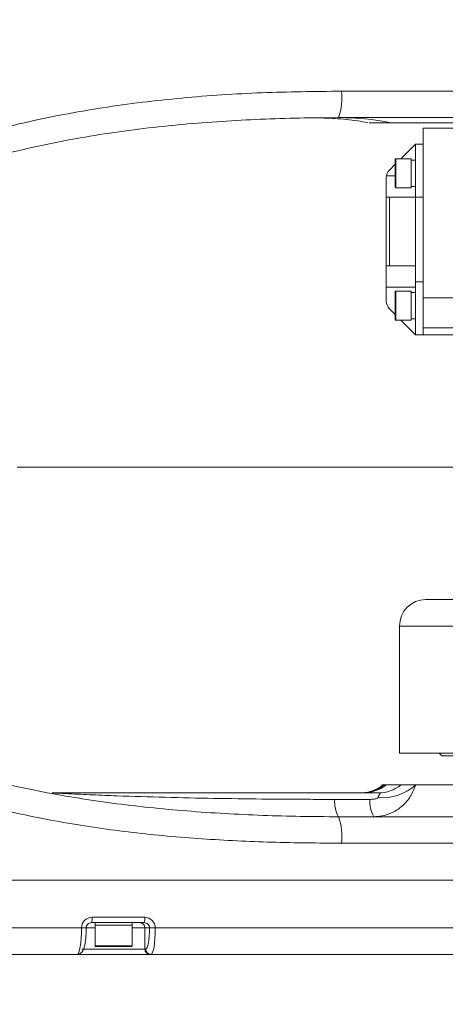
# Model space of a CAD drawing. Header units: millimetres. Extents: x 51337 to 61814, y -21781 to -12277.
# Tile 52 of 256: x 56181 to 56261, y -18406 to -18220. Entities that reach past the tile are written whole.
import ezdxf

# ---------------------------------------------------------------- set-up
doc = ezdxf.new("R2010")
doc.units = ezdxf.units.MM
doc.header["$LTSCALE"] = 0.3175
doc.linetypes.add('ACAD_ISO10W100', pattern=[18, 12, -3, 0, -3])
for name, color, linetype, lineweight in [('1轮廓实线层', 7, 'Continuous', 18), ('7标注层', 4, 'Continuous', 13), ('中心线', 4, 'ACAD_ISO10W100', 20), ('粗实线', 7, 'Continuous', 18)]:
    doc.layers.add(name, color=color, linetype=linetype, lineweight=lineweight)
doc.styles.add('标准汉字', font='gbenor.shx', dxfattribs={"bigfont": 'gbcbig.shx'})
doc.dimstyles.new('M1：15', dxfattribs={"dimscale": 15, "dimtxt": 3.5, "dimasz": 2.5, "dimexe": 2, "dimexo": 0, "dimgap": 0.5, "dimtad": 1, "dimdec": 4, "dimdsep": 46, "dimtxsty": '标准汉字', "dimcen": 5, "dimdle": 5, "dimclrd": 1, "dimclre": 1, "dimclrt": 256, "dimadec": 4, "dimazin": 2, "dimtfac": 1, "dimtdec": 4, "dimtmove": 0, "dimatfit": 3, "dimfxl": 1, "dimtolj": 1, "dimarcsym": 0})
doc.dimstyles.new('M1：18.5', dxfattribs={"dimscale": 18.5, "dimtxt": 3.5, "dimasz": 2.5, "dimexe": 2, "dimexo": 0, "dimgap": 1.5, "dimtad": 1, "dimdec": 4, "dimdsep": 46, "dimtxsty": '标准汉字', "dimcen": 5, "dimdle": 5, "dimclrd": 1, "dimclre": 1, "dimclrt": 256, "dimadec": 4, "dimazin": 2, "dimtfac": 1, "dimtdec": 4, "dimtmove": 2, "dimatfit": 3, "dimfxl": 1, "dimfrac": 2, "dimtolj": 1, "dimarcsym": 0})

# ---------------------------------------------------------------- blocks, each defined once
blk = doc.blocks.new('*D33')
at = {"layer": '7标注层', "color": 1, "lineweight": -2, "ltscale": 30, "transparency": 16777216}
blk.add_line((54654.41, -18230.56), (54753.28, -18247.99), dxfattribs=at)
blk.add_arc((55072.94, -18304.36), 354.6, 6.0621, 163.9379, dxfattribs=at)
at = {"layer": '7标注层', "color": 1, "lineweight": 20, "ltscale": 30, "transparency": 16777216}
for points in [[(54738.28, -18207.66), (54726.1, -18204.84), (54723.74, -18242.78)], [(55431.8, -18266.58), (55419.32, -18267.24), (55427.54, -18304.36)]]:
    blk.add_solid(points, dxfattribs=at)
at = {"layer": 'Defpoints', "color": 0, "lineweight": 20, "ltscale": 30, "transparency": 16777216}
for p in [(53093.16, -17955.27), (54932.5, -17978.76), (54654.41, -18230.56), (54794.67, -18304.36), (56512.47, -18304.36)]:
    blk.add_point(p, dxfattribs=at)
at = {"layer": '7标注层', "ltscale": 30, "transparency": 16777216, "insert": (55140.13, -17921.86), "char_height": 52.5, "attachment_point": 5, "rotation": 350.0374, "style": '标准汉字'}
blk.add_mtext('\\A1;165%%D', dxfattribs=at)
blk = doc.blocks.new('*D34')
at = {"layer": '7标注层', "color": 1, "lineweight": -2, "ltscale": 30, "transparency": 16777216}
blk.add_line((54654.41, -18378.15), (54761.15, -18359.33), dxfattribs=at)
blk.add_arc((55072.94, -18304.36), 346.6, 196.2021, 353.7979, dxfattribs=at)
at = {"layer": '7标注层', "color": 1, "lineweight": 20, "ltscale": 30, "transparency": 16777216}
for points in [[(55411.28, -18341.46), (55423.76, -18342.14), (55419.55, -18304.36)], [(54734.02, -18402.48), (54746.2, -18399.65), (54731.61, -18364.54)]]:
    blk.add_solid(points, dxfattribs=at)
at = {"layer": 'Defpoints', "color": 0, "lineweight": 20, "ltscale": 30, "transparency": 16777216}
for p in [(54794.67, -18304.36), (56512.47, -18304.36), (54654.41, -18378.15), (54935.66, -18622.61), (53093.16, -18653.45)]:
    blk.add_point(p, dxfattribs=at)
at = {"layer": '7标注层', "ltscale": 30, "transparency": 16777216, "insert": (55100.21, -18616.02), "char_height": 52.5, "attachment_point": 5, "rotation": 5, "style": '标准汉字'}
blk.add_mtext('\\A1;165%%D', dxfattribs=at)
blk = doc.blocks.new('*D35')
at = {"layer": '7标注层', "color": 1, "lineweight": -2, "ltscale": 30, "transparency": 16777216}
for p, q in [((56900.7, -17993.69), (57009.25, -17975.23)), ((56623.97, -18040.72), (55072.94, -18304.36))]:
    blk.add_line(p, q, dxfattribs=at)
at = {"layer": '7标注层', "color": 1, "lineweight": 18, "transparency": 16777216}
blk.add_solid([(57010.54, -17982.83), (57007.96, -17967.64), (57054.85, -17967.48)], dxfattribs=at)
at = {"layer": 'Defpoints', "color": 0, "lineweight": 18, "transparency": 16777216}
for p in [(57054.85, -17967.48), (55072.94, -18304.36)]:
    blk.add_point(p, dxfattribs=at)
at = {"layer": '7标注层', "transparency": 16777216, "insert": (56762.33, -18017.2), "char_height": 64.75, "attachment_point": 5, "rotation": 9.6466, "style": '标准汉字'}
blk.add_mtext('\\A1;R2010.3', dxfattribs=at)

msp = doc.modelspace()

# ---------------------------------------------------------------- linework, layer by layer
at = {"layer": '1轮廓实线层', "ltscale": 30}
msp.add_lwpolyline([(56246.68821, -18239.3094), (56246.94975, -18239.33236), (56247.21118, -18239.35532)], dxfattribs=at)
for centre, radius, start, end in [((56230.04475, -18234.58942), 11.53195, 340.9397678, 6.1433119), ((56240.93946, -18290.22922), 51.8739, 79.0039606, 89.9944733), ((56251.74446, -18246.20532), 0.1, 90, 180), ((56251.94446, -18249.68375), 2, 135, 170.5484482), ((56251.74446, -18251.50532), 0.1, 180, 270), ((56251.74446, -18271.20532), 0.1, 90, 180), ((56251.94446, -18273.0269), 2, 180, 225), ((56251.74446, -18276.50532), 0.1, 180, 270), ((56257.44446, -18334.35532), 5, 90, 180), ((56244.95306, -18357.96769), 7.88764, 270.0220641, 305.9207212), ((56245.37111, -18358.05966), 7.79567, 270.0408189, 306.1392862), ((56249.10117, -18357.09624), 9.68624, 265.7091419, 311.4595476), ((56248.38543, -18358.70354), 7.15183, 270.1945229, 307.7903495), ((56245.86347, -18367.53924), 5.66806, 175.3789896, 209.7907471), ((56252.49739, -18367.53937), 5.66752, 175.3772911, 209.7924456), ((56230.04481, -18374.12122), 11.53189, 353.856619, 19.0603012), ((56192.08247, -18389.60238), 2.30331, 340.9199521, 6.15758), ((56202.03486, -18389.60193), 2.30721, 340.9416196, 6.1359125), ((56203.35769, -18391.34746), 0.99218, 359.5455754, 89.5405204), ((56195.04446, -18394.75532), 0.1, 180, 270), ((56201.84446, -18394.75532), 0.1, 270, 0), ((56205.34208, -18395.36308), 0.99227, 179.5525065, 269.5352966), ((56205.50594, -18395.36302), 0.99234, 179.5563992, 269.5383425)]:
    msp.add_arc(centre, radius, start, end, dxfattribs=at)
at = {"layer": '中心线', "ltscale": 30}
msp.add_line((56466.08528, -18304.35532), (54721.45637, -18304.35532), dxfattribs=at)
at = {"layer": '粗实线', "ltscale": 30}
for p, q in [((56241.51047, -18233.35533), (56311.51029, -18233.35533)), ((56267.18863, -18238.35532), (56240.94447, -18238.35532)), ((56250.83395, -18239.30771), (56273.02273, -18239.30771)), ((56251.32831, -18239.35532), (56250.83395, -18239.30771)), ((56273.31444, -18239.35532), (56251.32831, -18239.35532)), ((56256.9445, -18240.35532), (56256.9445, -18272.35532)), ((56280.44959, -18240.35532), (56256.9445, -18240.35532)), ((56255.44449, -18243.35532), (56252.69445, -18246.10533)), ((56255.44449, -18253.35532), (56255.44449, -18243.35532)), ((56255.44449, -18243.35532), (56256.9445, -18243.35532)), ((56251.64445, -18251.50532), (56251.64445, -18246.20532)), ((56254.64447, -18246.10533), (56251.74447, -18246.10533)), ((56251.74447, -18246.10533), (56251.74447, -18251.60532)), ((56254.64447, -18247.58038), (56254.64447, -18246.10533)), ((56255.44449, -18246.35532), (56254.64447, -18246.35532)), ((56251.64445, -18247.15532), (56250.5302, -18248.26953)), ((56254.64447, -18251.60532), (56254.64447, -18247.58038)), ((56249.97159, -18249.35532), (56249.94441, -18249.68375)), ((56249.94441, -18253.34181), (56249.94441, -18249.68375)), ((56249.97159, -18249.35532), (56251.64445, -18249.35532)), ((56251.74447, -18251.60532), (56254.64447, -18251.60532)), ((56249.94441, -18266.36883), (56249.94441, -18253.34181)), ((56249.97159, -18253.35532), (56250.5302, -18253.35532)), ((56250.5302, -18253.35532), (56250.5302, -18266.35533)), ((56250.5302, -18253.35532), (56255.44449, -18253.35532)), ((56256.9445, -18253.35532), (56255.44449, -18253.35532)), ((56255.44449, -18253.35532), (56255.44449, -18266.35533)), ((56256.9445, -18253.35532), (56256.9445, -18269.35532)), ((56249.97159, -18266.35533), (56249.94441, -18266.36883)), ((56249.94441, -18270.35532), (56249.94441, -18266.36883)), ((56250.5302, -18266.35533), (56249.97159, -18266.35533)), ((56255.44449, -18266.35533), (56250.5302, -18266.35533)), ((56255.44449, -18269.35532), (56255.44449, -18266.35533)), ((56249.94441, -18270.35532), (56255.44449, -18270.35532)), ((56249.94441, -18273.0269), (56249.94441, -18270.35532)), ((56255.44449, -18269.35532), (56256.9445, -18269.35532)), ((56255.44449, -18279.35532), (56255.44449, -18269.35532)), ((56251.64445, -18276.50533), (56251.64445, -18271.20533)), ((56254.64447, -18271.10532), (56251.74447, -18271.10532)), ((56251.74447, -18271.10532), (56251.74447, -18276.60533)), ((56254.64447, -18272.58037), (56254.64447, -18271.10532)), ((56255.44449, -18271.35532), (56254.64447, -18271.35532)), ((56254.64447, -18276.60533), (56254.64447, -18272.58037)), ((56256.9445, -18272.35532), (56337.30789, -18272.35532)), ((56256.9445, -18278.0696), (56256.9445, -18272.35532)), ((56250.5302, -18274.44111), (56251.64445, -18275.55532)), ((56251.74447, -18276.60533), (56254.64447, -18276.60533)), ((56252.69445, -18276.60533), (56255.44449, -18279.35532)), ((56256.9445, -18278.0696), (56339.14777, -18278.0696)), ((56256.9445, -18279.35532), (56256.9445, -18278.0696)), ((56256.9445, -18279.35532), (56255.44449, -18279.35532)), ((56339.14777, -18279.35532), (56256.9445, -18279.35532)), ((56257.44446, -18329.35532), (56322.14924, -18329.35532)), ((56252.44447, -18334.35533), (56252.44447, -18358.35532)), ((56323.96026, -18334.35533), (56252.44447, -18334.35533)), ((56252.44447, -18358.35532), (56295.31141, -18358.35532)), ((56259.9444, -18358.35532), (56260.44448, -18358.85533)), ((56260.44448, -18358.85533), (56316.46188, -18358.85533)), ((56249.10971, -18364.35533), (56249.58046, -18364.35533)), ((56249.96861, -18364.35533), (56252.76788, -18364.35533)), ((56252.76788, -18364.35533), (56255.51434, -18364.35533)), ((56255.51434, -18364.35533), (56277.9822, -18364.35533)), ((56186.85897, -18365.85533), (56248.40971, -18365.85533)), ((56240.21383, -18367.0826), (56246.84831, -18367.0826)), ((56240.94447, -18370.35533), (56273.55631, -18370.35533)), ((56296.15303, -18375.35532), (56241.51047, -18375.35532)), ((56296.15303, -18382.35532), (56108.87643, -18382.35532)), ((56132.37842, -18382.35532), (56296.15303, -18382.35532)), ((56194.3725, -18389.35532), (56204.32886, -18389.35532)), ((56119.02936, -18391.35533), (56192.38122, -18391.35533)), ((56192.38122, -18391.35533), (56193.26766, -18391.35533)), ((56194.94446, -18391.35533), (56193.22511, -18391.35533)), ((56204.21561, -18390.35531), (56194.25925, -18390.35531)), ((56194.94446, -18390.35531), (56194.94446, -18390.85533)), ((56194.94446, -18390.85533), (56194.94446, -18394.75532)), ((56201.94443, -18390.85533), (56194.94446, -18390.85533)), ((56194.94446, -18390.85533), (56200.35871, -18390.85533)), ((56200.35871, -18390.85533), (56201.94443, -18390.85533)), ((56201.94443, -18390.85533), (56201.94443, -18390.35531)), ((56201.94443, -18394.75532), (56201.94443, -18390.85533)), ((56204.34984, -18391.35533), (56201.94443, -18391.35533)), ((56205.22269, -18391.35533), (56204.34984, -18391.35533)), ((56204.34984, -18391.35533), (56204.34984, -18395.35533)), ((56205.22269, -18391.35533), (56206.32013, -18391.35533)), ((56206.32013, -18391.35533), (56274.60917, -18391.35533)), ((56192.4444, -18395.35533), (56204.34984, -18395.35533)), ((56194.94446, -18394.75532), (56198.44445, -18394.75532)), ((56198.44445, -18394.85531), (56195.04448, -18394.85531)), ((56198.44445, -18394.75532), (56201.94443, -18394.75532)), ((56201.84441, -18394.85531), (56198.44445, -18394.85531)), ((56204.34984, -18395.35533), (56204.51363, -18395.35533)), ((56191.55904, -18396.35532), (56118.44512, -18396.35532)), ((56205.33403, -18396.35532), (56191.54509, -18396.35532)), ((56205.49794, -18396.35532), (56205.33403, -18396.35532)), ((56274.04316, -18396.35532), (56205.49794, -18396.35532))]:
    msp.add_line(p, q, dxfattribs=at)
for centre, major_axis, ratio, start_param, end_param in [((56254.64446, -18248.85532), (4.33013, 0), 0.577350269, 4.71238898, 4.89820858), ((56255.44446, -18248.85532), (4.33013, 0), 0.577350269, 4.619883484, 4.71238898), ((56254.64446, -18273.85532), (4.33013, 0), 0.577350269, 4.71238898, 4.89820858), ((56255.44446, -18273.85532), (4.33013, 0), 0.577350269, 4.619881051, 4.71238898), ((56194.37249, -18391.35532), (0, 2), 0.995633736, 0, 1.570796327), ((56204.32882, -18391.35532), (0, 2), 0.995633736, 4.71238898, 6.283185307), ((56191.55903, -18391.35532), (0, 5), 0.164437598, 3.141592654, 4.71238898), ((56194.25928, -18391.35532), (1.00703, 0), 0.993014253, 1.570796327, 3.141592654), ((56204.21562, -18391.35532), (1.00703, 0), 0.993014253, 0, 1.570796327), ((56204.51367, -18391.35532), (0, 4), 0.177246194, 3.141592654, 4.71238898), ((56205.4979, -18391.35532), (0, 5), 0.164437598, 3.141592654, 4.71238898)]:
    msp.add_ellipse(centre, major_axis=major_axis, ratio=ratio, start_param=start_param, end_param=end_param, dxfattribs=at)
for points, knots in [([(56241.51047, -18375.35532), (56237.12511, -18375.323), (56228.33792, -18375.25823), (56215.15968, -18374.62205), (56202.01025, -18373.44307), (56188.95938, -18371.57347), (56176.07822, -18368.89864), (56164.29886, -18365.55533), (56153.65371, -18361.6236), (56144.21112, -18357.1372), (56136.35119, -18352.29727), (56130.05328, -18347.38945), (56125.15254, -18342.73936), (56120.75879, -18337.56781), (56117.02986, -18331.85638), (56114.04508, -18325.69245), (56112.00043, -18319.50144), (56110.84446, -18313.43395), (56110.38919, -18307.60944), (56110.55398, -18301.73641), (56111.35688, -18295.88366), (56112.79094, -18290.12203), (56114.85279, -18284.49807), (56117.5566, -18279.0955), (56120.83808, -18273.96348), (56125.08691, -18268.584), (56130.46864, -18263.17391), (56137.02128, -18257.93433), (56144.52396, -18253.07798), (56152.94591, -18248.70536), (56162.23439, -18244.87495), (56171.78648, -18241.75274), (56183.14123, -18238.8235), (56196.32276, -18236.32499), (56211.32266, -18234.51692), (56226.40484, -18233.51462), (56236.47771, -18233.4084), (56241.51047, -18233.35533)], [0, 0, 0, 0, 62878.459392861, 125993.085106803, 189120.142600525, 252110.63482322, 314909.304243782, 377576.529908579, 427422.653730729, 477339.990035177, 527070.572884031, 559200.851551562, 591396.387116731, 623481.924791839, 655920.77821019, 688490.75216432, 720905.772508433, 748561.968702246, 776310.920657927, 803982.22697841, 832107.317625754, 860316.534569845, 888441.032483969, 917337.167461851, 946321.596304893, 975237.642330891, 1015089.948388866, 1055096.250711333, 1095019.982097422, 1142814.870109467, 1190767.250870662, 1238801.032218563, 1286707.557379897, 1358762.004070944, 1430949.598009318, 1503213.171088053, 1575371.425913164, 1575371.425913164, 1575371.425913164, 1575371.425913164]), ([(56240.94447, -18238.35532), (56240.94443, -18238.35532), (56236.00031, -18238.35532), (56226.22422, -18238.5428), (56211.44115, -18239.50125), (56196.6983, -18241.25496), (56183.79188, -18243.67502), (56172.81171, -18246.50803), (56163.65736, -18249.4884), (56154.68072, -18253.15706), (56147.1716, -18257.03878), (56141.14239, -18260.83747), (56136.42007, -18264.30425), (56131.95223, -18268.17457), (56127.28677, -18273.01575), (56123.5661, -18277.93276), (56120.74438, -18282.7366), (56118.36531, -18287.66743), (56116.17119, -18294.12619), (56114.87537, -18302.04142), (56114.84133, -18308.74263), (56115.46168, -18313.99344), (56116.31008, -18318.10406), (56117.59583, -18322.2842), (56119.37921, -18326.53487), (56121.61264, -18330.63614), (56124.24669, -18334.5219), (56127.20293, -18338.11958), (56130.44883, -18341.4604), (56133.97321, -18344.5623), (56138.43987, -18347.96171), (56143.91794, -18351.45815), (56150.50249, -18354.90853), (56157.37422, -18357.89041), (56165.29095, -18360.7424), (56174.22061, -18363.33062), (56185.45165, -18365.85785), (56198.15389, -18367.91769), (56212.32285, -18369.38545), (56226.61592, -18370.19607), (56236.13191, -18370.35533), (56240.94443, -18370.35533), (56240.94447, -18370.35533)], [0, 0, 0, 0, 0.642957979, 79998.608552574, 159988.142962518, 240892.04009894, 321770.43796419, 373623.758255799, 425466.626769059, 478403.484209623, 531315.243993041, 562773.513651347, 594225.423380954, 626468.278007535, 658702.067822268, 703271.307538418, 726106.866541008, 748940.215609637, 791898.981686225, 836039.063731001, 878176.251933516, 899843.640790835, 921509.788503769, 946022.633168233, 970536.025203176, 996062.182015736, 1021592.512995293, 1046566.733222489, 1071545.877456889, 1097162.609835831, 1122783.579087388, 1162733.211523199, 1202698.799692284, 1243627.182238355, 1284563.458907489, 1339622.564905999, 1394898.927159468, 1471958.871975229, 1549037.281262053, 1626899.851860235, 1704768.504782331, 1704769.14774031, 1704769.14774031, 1704769.14774031, 1704769.14774031]), ([(56237.91929, -18238.41688), (56238.09577, -18238.42156), (56238.8778, -18238.4423), (56241.09638, -18238.56661), (56243.77099, -18238.81841), (56245.814, -18239.17588), (56246.4511, -18239.28736)], [0, 0, 0, 0, 12726.839677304, 56397.381671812, 158180.359148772, 204304.156005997, 204304.156005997, 204304.156005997, 204304.156005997]), ([(56246.68868, -18239.3094), (56246.68853, -18239.3094), (56246.60076, -18239.3094), (56246.9, -18239.30925), (56247.63583, -18239.30869), (56248.91853, -18239.30796), (56250.19391, -18239.30779), (56250.83395, -18239.30771)], [0, 0, 0, 0, 113.937340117, 62806.739614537, 125308.550301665, 188182.087876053, 251520.104151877, 251520.104151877, 251520.104151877, 251520.104151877]), ([(56251.32831, -18239.35532), (56250.50673, -18239.35532), (56248.87064, -18239.35532), (56247.48666, -18239.35532), (56247.30314, -18239.35532), (56247.21142, -18239.35532)], [0, 0, 0, 0, 54463.838357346, 108459.146077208, 162405.894654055, 162405.894654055, 162405.894654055, 162405.894654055]), ([(56249.94441, -18253.34181), (56249.94792, -18253.34801), (56249.95191, -18253.35504), (56249.9695, -18253.35529), (56249.97159, -18253.35532)], [0, 0, 0, 0, 101603.049458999, 115307.63128817, 115307.63128817, 115307.63128817, 115307.63128817]), ([(56249.04092, -18364.46359), (56249.02479, -18364.49822), (56248.98036, -18364.59362), (56248.82673, -18364.73272), (56248.61133, -18364.8934), (56248.28143, -18365.08727), (56247.80841, -18365.31163), (56247.10291, -18365.56987), (56246.1505, -18365.77783), (56245.38992, -18365.88783), (56244.96989, -18365.85378), (56244.95526, -18365.8526)], [0, 0, 0, 0, 54153.736616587, 149141.175513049, 207493.026051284, 246021.625243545, 282811.407568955, 320350.255343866, 370106.914351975, 428309.592597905, 430409.120323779, 430409.120323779, 430409.120323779, 430409.120323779]), ([(56255.51434, -18364.35533), (56255.21275, -18365.11088), (56254.6265, -18366.57958), (56253.08242, -18368.36056), (56251.22809, -18369.61304), (56249.31822, -18370.26094), (56248.09082, -18370.32755), (56247.57894, -18370.35533)], [0, 0, 0, 0, 55821.788867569, 108511.176278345, 164385.849239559, 215415.772302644, 251922.825294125, 251922.825294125, 251922.825294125, 251922.825294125]), ([(56249.58046, -18364.35533), (56249.66174, -18364.35533), (56249.77863, -18364.35533), (56249.92425, -18364.35533), (56249.96861, -18364.35533)], [0, 0, 0, 0, 80291.476906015, 115467.625178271, 115467.625178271, 115467.625178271, 115467.625178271]), ([(56186.85897, -18365.85533), (56186.85492, -18365.85546), (56186.84681, -18365.85572), (56186.8728, -18365.85821), (56186.94018, -18365.86309), (56187.17767, -18365.87807), (56188.17581, -18365.93489), (56190.66172, -18366.06314), (56194.48629, -18366.23764), (56203.63354, -18366.59566), (56217.32901, -18366.94057), (56231.03464, -18367.07378), (56238.6618, -18367.08111), (56240.21383, -18367.0826)], [0, 0, 0, 0, 644.585834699, 1291.624715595, 2067.74198912, 3582.024250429, 9178.084146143, 31369.094723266, 75517.383049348, 119776.558938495, 296279.256506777, 472954.724771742, 518090.662085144, 518090.662085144, 518090.662085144, 518090.662085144]), ([(56246.84831, -18367.0826), (56246.96451, -18367.08118), (56247.22883, -18367.07795), (56247.6243, -18367.04647), (56247.98734, -18366.98539), (56248.22577, -18366.90672), (56248.33389, -18366.831), (56248.3676, -18366.78749), (56248.37451, -18366.76238), (56248.37645, -18366.75533)], [0, 0, 0, 0, 70687.181950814, 160792.90675235, 242436.799892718, 299354.354995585, 319184.133127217, 334982.618108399, 341153.339474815, 341153.339474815, 341153.339474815, 341153.339474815]), ([(56248.37645, -18366.75533), (56248.43426, -18366.60262), (56248.55728, -18366.2777), (56248.79903, -18366.03958), (56248.7978, -18365.90974), (56248.66319, -18365.86128), (56248.49577, -18365.85735), (56248.40971, -18365.85533)], [0, 0, 0, 0, 71397.434858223, 151917.046392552, 184416.729572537, 217214.074017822, 251901.374484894, 251901.374484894, 251901.374484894, 251901.374484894]), ([(56191.55904, -18396.35532), (56191.72536, -18396.33293), (56192.03812, -18396.29082), (56192.39332, -18396.02244), (56192.64023, -18395.69907), (56192.84354, -18395.24729), (56193.01568, -18394.59346), (56193.15858, -18393.64647), (56193.25059, -18392.54898), (56193.26226, -18391.74989), (56193.26802, -18391.35533)], [0, 0, 0, 0, 31016.402849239, 58325.214239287, 88340.052668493, 129498.092664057, 194204.099255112, 255510.845947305, 319686.391802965, 382283.111640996, 382283.111640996, 382283.111640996, 382283.111640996])]:
    msp.add_open_spline(points, degree=3, knots=knots, dxfattribs=at)

# ---------------------------------------------------------------- dimensions: what is measured, and where the dimension line sits
at = {"layer": '7标注层', "ltscale": 30}
dim = msp.add_angular_dim_2l(base=(54932.49604, -17978.75929), line1=((56512.46664, -18304.35532), (54794.66887, -18304.35532)), line2=((54654.41169, -18230.5567), (53093.15683, -17955.26535)), text='165%%D', dimstyle='M1：15', override={"dimtad": 1, "dimtih": 0, "dimtoh": 0, "dimsah": 1, "dimtzin": 8}, dxfattribs=at)
dim.commit()
dim.dimension.update_dxf_attribs({"geometry": '*D33', "text_midpoint": (55134.29123, -17955.10597), "dimtype": 162})
dim = msp.add_radius_dim(center=(55072.94446, -18304.35532), mpoint=(57054.84785, -17967.48475), dimstyle='M1：18.5', override={"dimdec": 1, "dimpost": 'R<>', "dimsah": 1, "dimtzin": 8}, dxfattribs=at)
dim.commit()
dim.dimension.update_dxf_attribs({"geometry": '*D35', "text_midpoint": (56762.33176, -18017.20466), "dimtype": 164})
dim = msp.add_angular_dim_2l(base=(54935.66285, -18622.60987), line1=((54654.41169, -18378.15394), (53093.15683, -18653.44529)), line2=((56512.46664, -18304.35532), (54794.66887, -18304.35532)), text='165%%D', dimstyle='M1：15', override={"dimtad": 1, "dimtih": 0, "dimtoh": 0, "dimsah": 1, "dimtzin": 8}, dxfattribs=at)
dim.commit()
dim.dimension.update_dxf_attribs({"geometry": '*D34', "text_midpoint": (55100.21121, -18616.01575)})

doc.saveas('drawing.dxf')
